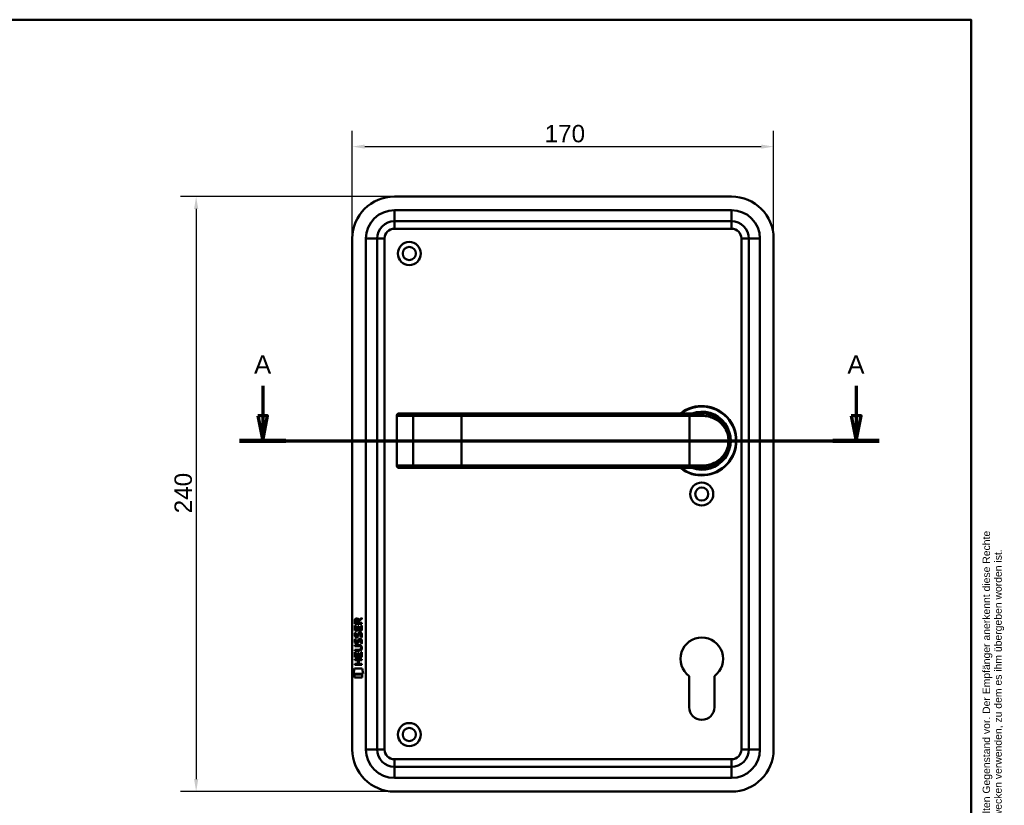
# Model space of a CAD drawing. Header units: millimetres. Extents: x 20 to 833, y 20 to 574.
# Tile 6 of 6: x 436 to 833, y 257 to 574. Entities that reach past the tile are written whole.
import ezdxf
from ezdxf.enums import TextEntityAlignment as Align

# ---------------------------------------------------------------- set-up
doc = ezdxf.new("R2010")
doc.units = ezdxf.units.MM
doc.header["$LTSCALE"] = 2
for name, color, linetype, lineweight in [('Bemaßungen(DIN)', 7, 'Continuous', 25), ('Schnittansichtslinien(DIN)', 7, 'Continuous', 70), ('Sichtbare Kanten(DIN)', 7, 'Continuous', 50), ('Sichtbare tangentiale Kanten(DIN)', 7, 'Continuous', 50), ('Skizziergeometrie(DIN)', 7, 'Continuous', 50), ('Skizzierlinie(DIN)', 7, 'Continuous', 25), ('Symbole(DIN)', 7, 'Continuous', 25)]:
    doc.layers.add(name, color=color, linetype=linetype, lineweight=lineweight)
doc.styles.add('Aktuell-DIN', font='arial.ttf')
doc.styles.add('Aktuell-DINGroßer Text', font='arial.ttf')
doc.styles.add('STANDARD-DIN~0', font='arial.ttf')
doc.styles.add('Textstil10', font='arial.ttf')
doc.styles.add('Textstil41', font='arial.ttf', dxfattribs={"width": 0.8})
doc.styles.add('Textstil83', font='arial.ttf', dxfattribs={"width": 0.8})
doc.dimstyles.new('CAD-LAN', dxfattribs={"dimscale": 2, "dimtxt": 3.5, "dimasz": 2.5, "dimexe": 3.175, "dimexo": 0, "dimgap": 0.8, "dimtad": 1, "dimrnd": 1e-08, "dimtxsty": 'STANDARD-DIN~0', "dimcen": 0.09, "dimdle": 10, "dimclrd": 250, "dimclre": 250, "dimclrt": 250, "dimadec": 0, "dimazin": 2, "dimtfac": 1, "dimtmove": 0, "dimatfit": 3, "dimfxl": 1, "dimtolj": 1, "dimtzin": 0, "dimlwd": 25, "dimlwe": 25, "dimarcsym": 0})

# ---------------------------------------------------------------- blocks, each defined once
blk = doc.blocks.new('Ränder Standardrahmen')
at = {"layer": 'Skizziergeometrie(DIN)', "flags": 128}
blk.add_lwpolyline([(10, 10), (10, 287), (410, 287), (410, 10), (10, 10)], dxfattribs=at)
blk = doc.blocks.new('Schriftfelder Heusser')
at = {"layer": 'Skizziergeometrie(DIN)'}
for p, q in [((101, 229.92), (101, 236.92)), ((101, 236.92), (291, 236.92)), ((111, 229.92), (111, 236.92)), ((123, 229.92), (123, 236.92)), ((232, 229.92), (232, 236.92)), ((256, 229.92), (256, 236.92)), ((291, 236.92), (291, 229.92)), ((101, 191.42), (101, 229.92)), ((101, 229.92), (291, 229.92)), ((111, 229.92), (111, 221.42)), ((123, 229.92), (123, 221.42)), ((232, 229.92), (232, 221.42)), ((256, 229.92), (256, 221.42)), ((291, 229.92), (291, 191.42)), ((101, 221.42), (291, 221.42)), ((150, 221.42), (150, 204.42)), ((198.85, 221.42), (198.85, 204.42)), ((216.35, 221.42), (216.35, 204.42)), ((238.35, 221.42), (238.35, 204.42)), ((278, 221.42), (278, 191.42)), ((278, 208.67), (291, 208.67)), ((101, 204.42), (291, 204.42)), ((142, 204.42), (142, 191.42)), ((236, 204.42), (236, 191.42)), ((278, 200.17), (291, 200.17)), ((291, 191.42), (101, 191.42))]:
    blk.add_line(p, q, dxfattribs=at)
at = {"layer": 'Skizzierlinie(DIN)'}
for p, q in [((113.5, 221.42), (113.5, 204.42)), ((118, 221.42), (118, 204.42)), ((162.35, 221.42), (162.35, 204.42)), ((166.85, 221.42), (166.85, 204.42)), ((113.5, 217.17), (150, 217.17)), ((162.35, 217.17), (278, 217.17)), ((113.5, 212.92), (150, 212.92)), ((162.35, 212.92), (278, 212.92)), ((113.5, 208.67), (150, 208.67)), ((162.35, 208.67), (278, 208.67))]:
    blk.add_line(p, q, dxfattribs=at)
for centre in [(115.75, 219.25), (164.6, 219.25), (115.75, 215.04), (164.6, 215.04), (115.75, 210.79), (164.6, 210.79), (115.75, 206.54), (164.6, 206.54)]:
    blk.add_circle(centre, 1.75, dxfattribs=at)
at = {"layer": 'Symbole(DIN)', "color": 7, "insert": (293.33, 191.7), "char_height": 1.5, "width": 182.3003, "attachment_point": 1, "rotation": 90, "line_spacing_factor": 0.944221, "style": 'Aktuell-DIN'}
blk.add_mtext('\\fArial|b0|i0;\\H1.5000;Die Schlossfabrik Heusser AG ist Eigentümerin dieses Dokumentes und behält sich alle Rechte an diesem und dem dargestellten Gegenstand vor. Der Empfänger anerkennt diese Rechte\\Pund wird das Dokument nicht ohne schriftliche Ermächtigung der Eigentümerin Dritten zugänglich machen oder zu anderen Zwecken verwenden, zu dem es ihm übergeben worden ist.\\P ', dxfattribs=at)
at = {"layer": 'Symbole(DIN)', "color": 179, "true_color": 0x262659, "style": 'Aktuell-DIN'}
for s, insert, char_height, attachment_point in [('Pos.', (106, 227), 2.489, 2), ('Menge', (117, 227), 2.489, 2), ('Benennung', (125.81, 225.38), 2.489, 4), ('B-Nummer', (234.74, 225.62), 2.489, 4), ('Material', (265.02, 225.62), 2.489, 5), ('\\fArial|b0|i0;a', (115.81, 219.53), 2, 5), ('\\fArial|b0|i0;e', (164.54, 219.53), 2, 5), ('\\fArial|b0|i0;Gezeichnet', (200.05, 219.23), 2, 4), ('\\fArial|b0|i0;b', (115.75, 215), 2, 5), ('\\fArial|b0|i0;f', (164.55, 215.06), 2, 5), ('\\fArial|b0|i0;Freigegeben', (199.92, 216), 2, 1), ('\\fArial|b0|i0;c', (115.75, 211.01), 2, 5), ('\\fArial|b0|i0;g', (164.63, 211.05), 2, 5), ('\\fArial|b0|i0;Projekt', (200, 211.98), 2, 1), ('\\fArial|b0|i0;d', (115.76, 206.55), 2, 5), ('\\fArial|b0|i0;h', (164.55, 206.57), 2, 5), ('\\fArial|b0|i0;CAD-Nr.', (200, 207.5), 2, 1), ('\\fArial|b0|i0;\\H2.0000;Massstab', (284.39, 206.37), 2, 5), ('\\fArial|b0|i0;\\H2.0000;Baugruppe', (143.1, 203.73), 2, 1), ('\\fArial|b0|i0;Zeichnungs-Nr.', (237, 203.5), 2, 1), ('\\fArial|b0|i0;\\H2.5000;4853 Murgenthal', (113.33, 192.46), 2.5, 7)]:
    blk.add_mtext(s, dxfattribs=dict(at, insert=insert, char_height=char_height, attachment_point=attachment_point))
at = {"layer": 'Symbole(DIN)', "color": 179, "true_color": 0x262659, "attachment_point": 5, "style": 'Aktuell-DIN'}
for s, insert, char_height, width in [('Änd.', (107.21, 213), 2.489, 12.3494), ('Änd.', (156.12, 212.76), 2.489, 12.3494), ('\\fArial|b0|i0;Änderung', (284.51, 202.33), 2, 12.1143)]:
    blk.add_mtext(s, dxfattribs=dict(at, insert=insert, char_height=char_height, width=width))
at = {"layer": 'Symbole(DIN)', "color": 7, "insert": (143.1, 196.62), "char_height": 4.5, "width": 90.18, "attachment_point": 4, "style": 'Aktuell-DIN'}
blk.add_mtext('\\fArial|b0|i0;\\W0.90;\\H4.5000;Heusser-Muschel Serie 3  EN179', dxfattribs=at)
at = {"layer": 'Symbole(DIN)', "color": 179, "true_color": 0x262659}
for tag, height, style, p in [('AUTOR', 2.49, 'Aktuell-DIN', (240.03, 219.26)), ('KONTROLLDATUM', 2, 'Textstil10', (217.42, 215.04)), ('KONTROLLIERT_VON', 2, 'Textstil10', (239.98, 215.05))]:
    blk.add_attdef(tag, text='', height=height, dxfattribs=dict(at, style=style)).set_placement(p, align=Align.MIDDLE_LEFT)
at = {"layer": 'Symbole(DIN)', "color": 179, "true_color": 0x262659, "style": 'Textstil10'}
blk.add_attdef('ERSTELLUNGSDATUM_001', (217.23, 218.29), '', height=2, dxfattribs=at)
at = {"layer": 'Symbole(DIN)', "color": 7, "style": 'Textstil83', "width": 0.8}
blk.add_attdef('Anfänglicher_Ansichtsmaßstab_001', (281.57, 213.34), '', height=2.3, dxfattribs=at)
at = {"layer": 'Symbole(DIN)', "color": 179, "true_color": 0x262659, "style": 'Textstil10'}
blk.add_attdef('PROJEKT', text='', height=2, dxfattribs=at).set_placement((217.77, 209.72), align=Align.BOTTOM_LEFT)
at = {"layer": 'Symbole(DIN)', "color": 7, "style": 'Textstil41', "width": 0.8}
blk.add_attdef('STATUS', text='', height=5, dxfattribs=at).set_placement((284.53, 195.86), align=Align.MIDDLE_CENTER)
blk = doc.blocks.new('*D20')
at = {"layer": 'Bemaßungen(DIN)', "color": 250, "linetype": 'Continuous', "lineweight": 25, "true_color": 0x3f3f3f, "transparency": 16777216}
for p, q in [((570.33, 485.7), (570.33, 529.16)), ((740.33, 485.7), (740.33, 529.16)), ((575.33, 522.81), (735.33, 522.81))]:
    blk.add_line(p, q, dxfattribs=at)
at = {"layer": 'Bemaßungen(DIN)', "color": 250, "linetype": 'Continuous', "true_color": 0x3f3f3f, "transparency": 16777216}
for points in [[(575.33, 523.65), (575.33, 521.98), (570.33, 522.81)], [(735.33, 523.65), (735.33, 521.98), (740.33, 522.81)]]:
    blk.add_solid(points, dxfattribs=at)
at = {"layer": 'Defpoints', "color": 0, "linetype": 'Continuous', "transparency": 16777216}
for p in [(740.33, 522.81), (570.33, 485.7), (740.33, 485.7)]:
    blk.add_point(p, dxfattribs=at)
at = {"layer": 'Bemaßungen(DIN)', "color": 250, "linetype": 'Continuous', "lineweight": 25, "true_color": 0x3f3f3f, "transparency": 16777216, "insert": (647.94, 531.56), "char_height": 7, "attachment_point": 1, "style": 'STANDARD-DIN~0'}
blk.add_mtext('\\A1;170', dxfattribs=at)
blk = doc.blocks.new('*D21')
at = {"layer": 'Bemaßungen(DIN)', "color": 250, "linetype": 'Continuous', "lineweight": 25, "true_color": 0x3f3f3f, "transparency": 16777216}
for p, q in [((587.33, 502.7), (500.98, 502.7)), ((507.33, 497.7), (507.33, 267.7)), ((587.33, 262.7), (500.98, 262.7))]:
    blk.add_line(p, q, dxfattribs=at)
at = {"layer": 'Bemaßungen(DIN)', "color": 250, "linetype": 'Continuous', "true_color": 0x3f3f3f, "transparency": 16777216}
for points in [[(506.5, 497.7), (508.17, 497.7), (507.33, 502.7)], [(506.5, 267.7), (508.17, 267.7), (507.33, 262.7)]]:
    blk.add_solid(points, dxfattribs=at)
at = {"layer": 'Defpoints', "color": 0, "linetype": 'Continuous', "transparency": 16777216}
for p in [(587.33, 502.7), (507.33, 262.7), (587.33, 262.7)]:
    blk.add_point(p, dxfattribs=at)
at = {"layer": 'Bemaßungen(DIN)', "color": 250, "linetype": 'Continuous', "lineweight": 25, "true_color": 0x3f3f3f, "transparency": 16777216, "insert": (498.59, 374.92), "char_height": 7, "attachment_point": 1, "rotation": 90, "style": 'STANDARD-DIN~0'}
blk.add_mtext('\\A1;240', dxfattribs=at)
blk = doc.blocks.new('2DTransSchnitt0')
at = {"layer": 'Schnittansichtslinien(DIN)', "linetype": 'Continuous'}
for p, q in [((267.09, 213.14), (267.09, 207.1)), ((386.8, 213.14), (386.8, 207.1)), ((266.09, 207.1), (267.09, 202.1)), ((268.09, 207.1), (266.09, 207.1)), ((267.09, 207.1), (267.09, 202.1)), ((267.09, 202.1), (268.09, 207.1)), ((385.8, 207.1), (386.8, 202.1)), ((387.8, 207.1), (385.8, 207.1)), ((386.8, 207.1), (386.8, 202.1)), ((386.8, 202.1), (387.8, 207.1)), ((262.41, 202.1), (391.48, 202.1))]:
    blk.add_line(p, q, dxfattribs=at)
at = {"layer": 'Schnittansichtslinien(DIN)', "linetype": 'Continuous', "lineweight": 140}
for p, q in [((262.41, 202.1), (271.77, 202.1)), ((382.11, 202.1), (391.48, 202.1))]:
    blk.add_line(p, q, dxfattribs=at)
at = {"layer": 'Schnittansichtslinien(DIN)', "linetype": 'Continuous', "flags": 128}
for points in [[(266.09, 207.1), (267.09, 202.1), (268.09, 207.1), (266.09, 207.1)], [(385.8, 207.1), (386.8, 202.1), (387.8, 207.1), (385.8, 207.1)]]:
    blk.add_lwpolyline(points, dxfattribs=at)
at = {"layer": 'Schnittansichtslinien(DIN)'}
for points in [[(266.09, 207.1), (267.09, 202.1), (268.09, 207.1), (266.09, 207.1)], [(385.8, 207.1), (386.8, 202.1), (387.8, 207.1), (385.8, 207.1)]]:
    blk.add_solid(points, dxfattribs=at)
at = {"layer": 'Schnittansichtslinien(DIN)', "char_height": 3.73, "attachment_point": 7, "style": 'Aktuell-DINGroßer Text'}
for insert in [(265.34, 215.6), (385.04, 215.6)]:
    blk.add_mtext('A', dxfattribs=dict(at, insert=insert))

msp = doc.modelspace()

# ---------------------------------------------------------------- linework, layer by layer
at = {"layer": 'Sichtbare Kanten(DIN)'}
for p, q in [((723.334, 502.7), (587.334, 502.7)), ((587.334, 492.7), (723.334, 492.7)), ((570.334, 485.7), (570.334, 279.7)), ((580.334, 279.7), (580.334, 485.7)), ((730.334, 485.7), (730.334, 279.7)), ((740.334, 279.7), (740.334, 485.7)), ((588.284, 414.2), (588.284, 394.2)), ((589.284, 415.2), (589.303, 415.2)), ((595.857, 415.2), (589.303, 415.2)), ((595.774, 415.196), (595.774, 415.196)), ((614.334, 415.2), (595.857, 415.2)), ((706.334, 415.2), (614.334, 415.2)), ((706.334, 415.2), (711.334, 415.2)), ((589.303, 393.2), (589.284, 393.2)), ((589.303, 393.2), (595.857, 393.2)), ((595.857, 393.2), (614.334, 393.2)), ((614.334, 393.2), (706.334, 393.2)), ((711.334, 393.2), (706.334, 393.2)), ((571.347, 330.346), (571.349, 331.66)), ((574.205, 330.344), (571.347, 330.346)), ((571.697, 331.616), (571.697, 330.727)), ((571.697, 330.727), (572.714, 330.727)), ((572.714, 330.727), (572.715, 331.615)), ((573.012, 331.976), (574.207, 332.766)), ((574.207, 332.332), (573.064, 331.577)), ((573.064, 331.577), (573.064, 330.726)), ((573.064, 330.726), (574.205, 330.725)), ((574.205, 330.725), (574.205, 330.344)), ((574.207, 332.766), (574.207, 332.332)), ((571.344, 327.616), (571.346, 329.62)), ((574.203, 327.614), (571.344, 327.616)), ((571.346, 329.62), (571.694, 329.62)), ((571.516, 326.842), (571.855, 326.742)), ((571.694, 329.62), (571.693, 327.993)), ((571.693, 327.993), (572.588, 327.992)), ((572.588, 327.992), (572.589, 329.439)), ((572.589, 329.439), (572.937, 329.439)), ((572.937, 329.439), (572.936, 327.992)), ((572.936, 327.992), (573.855, 327.991)), ((573.445, 326.539), (573.433, 326.539)), ((573.855, 327.991), (573.856, 329.638)), ((573.856, 329.638), (574.205, 329.638)), ((574.205, 329.638), (574.203, 327.614)), ((571.514, 324.296), (571.853, 324.195)), ((571.711, 322.964), (571.718, 322.947)), ((571.713, 325.51), (571.72, 325.493)), ((572.394, 322.866), (572.405, 322.883)), ((572.396, 325.413), (572.407, 325.43)), ((573.443, 323.992), (573.431, 323.992)), ((571.336, 316.878), (571.337, 318.882)), ((571.337, 318.882), (571.686, 318.882)), ((571.338, 319.831), (573.008, 319.829)), ((571.338, 319.454), (571.338, 319.831)), ((572.984, 319.452), (571.338, 319.454)), ((571.339, 321.388), (571.34, 321.765)), ((573.009, 321.387), (571.339, 321.388)), ((571.34, 321.765), (572.985, 321.764)), ((571.686, 318.882), (571.685, 317.255)), ((572.579, 317.254), (572.58, 318.701)), ((572.58, 318.701), (572.929, 318.701)), ((572.929, 318.701), (572.928, 317.254)), ((573.846, 317.253), (573.848, 318.9)), ((573.848, 318.9), (574.196, 318.9)), ((573.889, 320.602), (573.889, 320.612)), ((574.196, 318.9), (574.194, 316.876)), ((571.332, 313.773), (571.332, 314.15)), ((571.332, 314.15), (572.575, 314.149)), ((571.334, 315.708), (571.334, 316.085)), ((571.334, 316.085), (574.193, 316.083)), ((572.577, 315.707), (571.334, 315.708)), ((574.194, 316.876), (571.336, 316.878)), ((571.685, 317.255), (572.579, 317.254)), ((572.575, 314.149), (572.577, 315.707)), ((572.928, 317.254), (573.846, 317.253)), ((572.933, 315.706), (572.932, 314.149)), ((572.932, 314.149), (574.191, 314.148)), ((574.192, 315.705), (572.933, 315.706)), ((574.191, 314.148), (574.191, 313.771)), ((574.193, 316.083), (574.192, 315.705)), ((570.801, 310.196), (571.26, 312.329)), ((574.716, 310.193), (570.801, 310.196)), ((571.259, 308.768), (571.26, 309.91)), ((571.26, 312.329), (574.266, 312.326)), ((571.26, 309.91), (574.257, 309.908)), ((574.191, 313.771), (571.332, 313.773)), ((574.257, 309.908), (574.256, 308.766)), ((574.266, 312.326), (574.716, 310.193)), ((574.256, 308.766), (571.259, 308.768)), ((706.234, 296.7), (706.234, 309.275)), ((716.434, 309.275), (716.434, 296.7)), ((723.334, 272.7), (587.334, 272.7)), ((587.334, 262.7), (723.334, 262.7))]:
    msp.add_line(p, q, dxfattribs=at)
for centre, radius in [((593.334, 479.7), 4.65), ((593.334, 479.7), 2.65), ((711.334, 382.7), 4.65), ((711.334, 382.7), 2.65), ((593.334, 285.7), 4.65), ((593.334, 285.7), 2.65)]:
    msp.add_circle(centre, radius, dxfattribs=at)
for centre, radius, start, end in [((587.334, 485.7), 17, 90, 180), ((723.334, 485.7), 17, 0, 90), ((587.334, 485.7), 7, 90, 180), ((723.334, 485.7), 7, 0, 90), ((711.334, 404.2), 14, 231.78679, 128.21321), ((711.334, 404.2), 13.8, 232.8542, 127.1458), ((589.284, 414.2), 1, 90, 180), ((711.334, 404.2), 11.7, 250.08028, 109.91972), ((711.334, 404.2), 11.6, 251.49137, 108.50863), ((711.334, 404.2), 11.5, 253.04257, 106.95743), ((711.334, 404.2), 11.3, 256.76803, 103.23197), ((723.982, 416.57), 8.725, 254.07765, 254.08013), ((721.392, 406.431), 0.85, 48.70094, 48.70407), ((721.392, 406.431), 0.85, 336.31546, 336.31943), ((721.392, 401.968), 0.85, 23.68057, 23.80877), ((589.284, 394.2), 1, 180, 270), ((711.334, 316.2), 8.6, 306.37184, 233.62816), ((711.334, 296.7), 5.1, 180, 0), ((587.334, 279.7), 17, 180, 270), ((587.334, 279.7), 7, 180, 270), ((723.334, 279.7), 17, 270, 0), ((723.334, 279.7), 7, 270, 0)]:
    msp.add_arc(centre, radius, start, end, dxfattribs=at)
for centre, major_axis, ratio, start_param, end_param in [((572.876, 330.843), (-0.976, 1.274), 0.5180415, 5.9043613, 6.8771057), ((571.483, 330.762), (-1.242, -1.64), 0.5994938, 2.7365723, 3.5673799), ((572.785, 324.852), (0.839, 1.642), 0.4591024, 5.9761877, 6.4975755), ((573.062, 326.321), (1.192, 3.54), 0.2215161, 2.8263053, 2.8854462), ((572.979, 328.621), (1.103, 3.296), 0.2312948, 2.8124619, 2.8734213), ((572.464, 323.767), (0.583, 1.012), 0.541605, 2.7569093, 3.2147406), ((572.458, 326.304), (0.574, 1.004), 0.5438409, 2.7534304, 3.2137241), ((572.336, 322.891), (0.098, 0.139), 0.3641716, 4.4844927, 4.7925708), ((572.338, 325.437), (0.098, 0.139), 0.3641716, 4.4844927, 4.7925708), ((572.784, 322.308), (0.838, 1.64), 0.4594521, 5.9760112, 6.497704), ((569.168, 324.134), (4.808, -4.323), 0.3742014, 5.888113, 6.6064523), ((569.164, 317.09), (4.814, 4.313), 0.3742661, 5.9599282, 6.6783921), ((550.456, 340.439), (23.266, -20.361), 0.1371339, 6.127502, 6.402435)]:
    msp.add_ellipse(centre, major_axis=major_axis, ratio=ratio, start_param=start_param, end_param=end_param, dxfattribs=at)
for points, knots in [([(711.334, 393.2), (712.2, 393.2), (713.915, 393.407), (716.998, 394.533), (720.069, 396.997), (721.985, 400.599), (722.451, 404.19), (722.167, 406.427), (721.66, 408.059), (720.997, 409.566), (719.47, 411.885), (716.998, 413.866), (713.912, 414.993), (712.2, 415.2), (711.334, 415.2)], [-3.4261334, -3.4261334, -3.4261334, -3.4261334, -3.1814096, -2.9366858, -2.4472382, -1.9577905, -1.7130667, -1.4683429, -1.345981, -1.2236191, -0.9788953, -0.4894476, -0.2447238, 0, 0, 0, 0]), ([(573.889, 320.612), (573.889, 320.658), (573.887, 320.705), (573.87, 320.841), (573.848, 320.928), (573.774, 321.079), (573.727, 321.14), (573.607, 321.246), (573.536, 321.286), (573.319, 321.37), (573.16, 321.387), (573.009, 321.387)], [-0.13394602, -0.13394602, -0.13394602, -0.13394602, -0.11996159, -0.11996159, -0.09310912, -0.09310912, -0.06964663, -0.06964663, -0.04519613, -0.04519613, 0, 0, 0, 0])]:
    msp.add_open_spline(points, degree=3, knots=knots, dxfattribs=at)
for points in [[(571.349, 331.66), (571.363, 332.101), (571.595, 332.563), (572.208, 332.563)], [(572.715, 331.615), (572.715, 331.888), (572.628, 332.213), (572.213, 332.214)], [(571.393, 325.364), (571.302, 325.604), (571.273, 325.838), (571.315, 326.166)], [(571.315, 326.166), (571.333, 326.305), (571.374, 326.512), (571.445, 326.685)], [(571.445, 326.685), (571.465, 326.735), (571.516, 326.842), (571.516, 326.842)], [(571.7, 326.277), (571.636, 326.025), (571.63, 325.801), (571.688, 325.584)], [(571.855, 326.742), (571.855, 326.742), (571.735, 326.415), (571.7, 326.277)], [(572.407, 325.43), (572.476, 325.539), (572.533, 325.703), (572.588, 325.948)], [(572.588, 325.948), (572.672, 326.316), (572.774, 326.527), (572.915, 326.695)], [(572.927, 325.797), (572.873, 325.558), (572.81, 325.393), (572.735, 325.255)], [(572.915, 326.695), (573.008, 326.805), (573.139, 326.877), (573.318, 326.901)], [(572.976, 325.996), (572.968, 325.966), (572.928, 325.8), (572.927, 325.797)], [(573.162, 326.421), (573.091, 326.333), (573.031, 326.194), (572.976, 325.996)], [(573.433, 326.539), (573.311, 326.539), (573.236, 326.506), (573.162, 326.421)], [(573.318, 326.901), (573.605, 326.94), (573.888, 326.839), (574.082, 326.523)], [(573.851, 325.495), (573.92, 325.828), (573.919, 326.104), (573.813, 326.301)], [(574.082, 326.523), (574.192, 326.342), (574.246, 326.123), (574.246, 325.853)], [(574.246, 325.853), (574.245, 325.769), (574.239, 325.683), (574.23, 325.588)], [(571.391, 322.817), (571.3, 323.058), (571.271, 323.291), (571.313, 323.619)], [(571.313, 323.619), (571.331, 323.759), (571.372, 323.965), (571.443, 324.139)], [(571.95, 322.356), (571.727, 322.389), (571.497, 322.535), (571.391, 322.817)], [(571.952, 324.903), (571.729, 324.936), (571.499, 325.081), (571.393, 325.364)], [(571.443, 324.139), (571.463, 324.188), (571.514, 324.296), (571.514, 324.296)], [(571.698, 323.731), (571.634, 323.478), (571.628, 323.254), (571.686, 323.038)], [(571.853, 324.195), (571.853, 324.195), (571.733, 323.869), (571.698, 323.731)], [(571.923, 322.734), (572.07, 322.674), (572.258, 322.71), (572.363, 322.824)], [(571.925, 325.28), (572.072, 325.221), (572.26, 325.256), (572.365, 325.371)], [(572.105, 322.344), (572.004, 322.345), (571.983, 322.352), (571.95, 322.356)], [(572.107, 324.89), (572.006, 324.892), (571.985, 324.898), (571.952, 324.903)], [(572.732, 322.708), (572.617, 322.498), (572.422, 322.34), (572.105, 322.344)], [(572.735, 325.255), (572.619, 325.045), (572.424, 324.886), (572.107, 324.89)], [(572.405, 322.883), (572.474, 322.993), (572.531, 323.156), (572.586, 323.401)], [(572.586, 323.401), (572.67, 323.769), (572.772, 323.981), (572.913, 324.148)], [(572.925, 323.251), (572.871, 323.011), (572.808, 322.846), (572.732, 322.708)], [(572.913, 324.148), (573.006, 324.258), (573.136, 324.331), (573.316, 324.355)], [(572.974, 323.45), (572.966, 323.419), (572.926, 323.253), (572.925, 323.251)], [(573.16, 323.875), (573.089, 323.786), (573.029, 323.648), (572.974, 323.45)], [(573.431, 323.992), (573.309, 323.993), (573.234, 323.96), (573.16, 323.875)], [(573.316, 324.355), (573.603, 324.393), (573.886, 324.293), (574.08, 323.976)], [(573.635, 322.41), (573.635, 322.41), (573.79, 322.664), (573.849, 322.948)], [(574.003, 322.323), (573.983, 322.328), (573.635, 322.41), (573.635, 322.41)], [(573.637, 324.956), (573.637, 324.956), (573.792, 325.21), (573.851, 325.495)], [(574.005, 324.87), (573.985, 324.874), (573.637, 324.956), (573.637, 324.956)], [(573.849, 322.948), (573.918, 323.282), (573.917, 323.558), (573.811, 323.755)], [(574.228, 323.041), (574.198, 322.71), (574.04, 322.381), (574.003, 322.323)], [(574.23, 325.588), (574.2, 325.257), (574.042, 324.927), (574.005, 324.87)], [(574.08, 323.976), (574.19, 323.796), (574.244, 323.577), (574.243, 323.307)], [(574.243, 323.307), (574.243, 323.222), (574.237, 323.136), (574.228, 323.041)]]:
    msp.add_open_spline(points, degree=3, dxfattribs=at)
at = {"layer": 'Sichtbare tangentiale Kanten(DIN)'}
for p, q in [((723.334, 497.2), (587.334, 497.2)), ((587.334, 497.2), (587.334, 492.7)), ((723.334, 497.2), (723.334, 492.7)), ((587.334, 489.7), (587.334, 492.7)), ((723.334, 489.7), (723.334, 492.7)), ((587.334, 489.7), (723.334, 489.7)), ((575.834, 485.7), (575.834, 279.7)), ((575.834, 485.7), (580.334, 485.7)), ((583.334, 485.7), (580.334, 485.7)), ((583.334, 279.7), (583.334, 485.7)), ((727.334, 485.7), (727.334, 279.7)), ((727.334, 485.7), (730.334, 485.7)), ((734.834, 485.7), (730.334, 485.7)), ((734.834, 279.7), (734.834, 485.7)), ((588.342, 414.2), (588.284, 414.2)), ((588.342, 394.2), (588.342, 414.2)), ((588.342, 414.2), (594.896, 414.2)), ((594.896, 394.2), (594.896, 414.2)), ((594.896, 414.2), (614.334, 414.2)), ((614.334, 415.2), (614.334, 414.2)), ((614.334, 414.2), (706.334, 414.2)), ((614.334, 414.2), (614.334, 394.2)), ((706.334, 415.2), (706.334, 414.2)), ((711.597, 414.2), (706.334, 414.2)), ((706.334, 414.2), (706.334, 394.2)), ((588.284, 394.2), (588.342, 394.2)), ((594.896, 394.2), (588.342, 394.2)), ((614.334, 394.2), (594.896, 394.2)), ((614.334, 393.2), (614.334, 394.2)), ((706.334, 394.2), (614.334, 394.2)), ((706.334, 393.2), (706.334, 394.2)), ((706.334, 394.2), (711.597, 394.2)), ((580.334, 279.7), (575.834, 279.7)), ((580.334, 279.7), (583.334, 279.7)), ((730.334, 279.7), (727.334, 279.7)), ((730.334, 279.7), (734.834, 279.7)), ((723.334, 275.7), (587.334, 275.7)), ((587.334, 272.7), (587.334, 275.7)), ((723.334, 272.7), (723.334, 275.7)), ((587.334, 272.7), (587.334, 268.2)), ((723.334, 272.7), (723.334, 268.2)), ((587.334, 268.2), (723.334, 268.2))]:
    msp.add_line(p, q, dxfattribs=at)
for centre, radius, start, end in [((587.334, 485.7), 11.5, 90, 180), ((723.334, 485.7), 11.5, 0, 90), ((587.334, 485.7), 4, 90, 180), ((723.334, 485.7), 4, 0, 90), ((587.334, 279.7), 11.5, 180, 270), ((587.334, 279.7), 4, 180, 270), ((723.334, 279.7), 4, 270, 0), ((723.334, 279.7), 11.5, 270, 0)]:
    msp.add_arc(centre, radius, start, end, dxfattribs=at)
for centre, major_axis, ratio, start_param, end_param in [((589.303, 414.2), (0, 1), 0.9612617, 0, 1.5707963), ((595.857, 414.2), (0, 1), 0.9612617, 0, 1.5707963), ((711.334, 414.2), (0, 1), 0.2631579, 4.712389, 6.2831853), ((589.303, 394.2), (0, -1), 0.9612617, 4.712389, 6.2831853), ((595.857, 394.2), (0, -1), 0.9612617, 4.712389, 6.2831853), ((711.334, 394.2), (0, -1), 0.2631579, 0, 1.5707963)]:
    msp.add_ellipse(centre, major_axis=major_axis, ratio=ratio, start_param=start_param, end_param=end_param, dxfattribs=at)
msp.add_open_spline([(711.597, 414.2), (712.426, 414.2), (713.245, 414.106), (714.024, 413.931), (714.803, 413.756), (715.541, 413.5), (716.23, 413.179), (717.609, 412.537), (718.791, 411.637), (719.742, 410.534), (720.217, 409.982), (720.635, 409.379), (720.986, 408.722), (721.161, 408.393), (721.32, 408.051), (721.46, 407.694), (721.6, 407.337), (721.721, 406.966), (721.82, 406.584), (722.017, 405.818), (722.127, 405.005), (722.125, 404.19), (722.124, 403.375), (722.012, 402.559), (721.816, 401.796), (721.424, 400.272), (720.689, 398.962), (719.733, 397.859), (718.778, 396.756), (717.605, 395.86), (716.23, 395.22), (715.542, 394.9), (714.804, 394.644), (714.025, 394.469), (713.246, 394.294), (712.426, 394.2), (711.597, 394.2)], degree=3, knots=[0, 0, 0, 0, 0.2447238, 0.2447238, 0.2447238, 0.4894476, 0.4894476, 0.4894476, 0.9788953, 0.9788953, 0.9788953, 1.2236191, 1.2236191, 1.2236191, 1.345981, 1.345981, 1.345981, 1.4683429, 1.4683429, 1.4683429, 1.7130667, 1.7130667, 1.7130667, 1.9577905, 1.9577905, 1.9577905, 2.4472382, 2.4472382, 2.4472382, 2.9366858, 2.9366858, 2.9366858, 3.1814096, 3.1814096, 3.1814096, 3.4261334, 3.4261334, 3.4261334, 3.4261334], dxfattribs=at)

# ---------------------------------------------------------------- block references
at = {"xscale": 2, "yscale": 2, "zscale": 2}
msp.add_blockref('Ränder Standardrahmen', (0, 0), dxfattribs=at)
msp.add_blockref('Schriftfelder Heusser', (238, -362.833), dxfattribs=at).add_auto_attribs({'ERSTELLUNGSDATUM_001': '02.01.2021', 'Anfänglicher_Ansichtsmaßstab_001': '1 : 2'})
at = {"layer": 'Schnittansichtslinien(DIN)', "xscale": 2, "yscale": 2, "zscale": 2}
msp.add_blockref('2DTransSchnitt0', (0, 0), dxfattribs=at)

# ---------------------------------------------------------------- dimensions: what is measured, and where the dimension line sits
at = {"layer": 'Bemaßungen(DIN)', "color": 250, "linetype": 'Continuous', "lineweight": 25, "true_color": 0x3f3f3f}
for base, p1, p2, angle, picture, middle in [((740.334, 522.813), (570.334, 485.7), (740.334, 485.7), 180, '*D20', (655.334, 522.813)), ((507.334, 262.7), (587.334, 502.7), (587.334, 262.7), 90, '*D21', (507.334, 382.7))]:
    dim = msp.add_linear_dim(base=base, p1=p1, p2=p2, angle=angle, dimstyle='CAD-LAN', override={"dimgap": 0.8, "dimdec": 2, "dimtol": 0, "dimlim": 0, "dimtp": 0, "dimtm": 0, "dimtdec": 2, "dimtofl": 0, "dimatfit": 1}, dxfattribs=at)
    dim.commit()
    dim.dimension.update_dxf_attribs({"geometry": picture, "text_midpoint": middle, "dimtype": 160})

doc.saveas('drawing.dxf')
